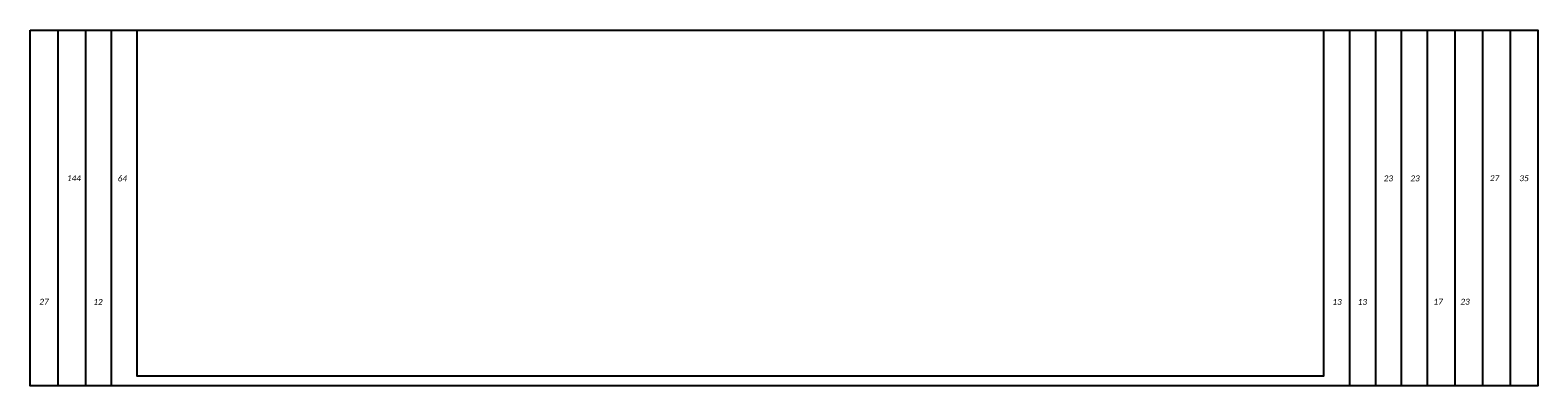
# Model space of a CAD drawing. Header units: feet. Extents: x 2245861 to 2246835, y 596730 to 597616.
# Tile 24 of 30: x 2246496 to 2246649, y 596969 to 597005. Entities that reach past the tile are written whole.
import ezdxf
from ezdxf.enums import TextEntityAlignment as Align

# ---------------------------------------------------------------- set-up
doc = ezdxf.new("R2010")
doc.units = ezdxf.units.FT
doc.header["$MEASUREMENT"] = 0
doc.layers.add('SC_Scratch1', color=7, linetype='Continuous', plot=False)
doc.layers.add('XS_P_Annotation', color=7, linetype='Continuous')
doc.layers.add('XS_P_QTYS', color=9, linetype='Continuous')
doc.styles.add('L100', font='cceo.shx', dxfattribs={"height": 2})
doc.styles.add('L120', font='romans.shx', dxfattribs={"width": 0.8, "oblique": 10, "height": 0.12})
doc.styles.add('P_Slanted_Normal', font='calibrii.ttf', dxfattribs={"height": 0.14})

# ---------------------------------------------------------------- blocks, each defined once
blk = doc.blocks.new('XSDATA')
at = {"layer": 'XS_P_Annotation', "style": 'L120', "width": 0.9}
for tag, p in [('S.A.', (-68.96, 15)), ('V.CUT', (74.79, 15)), ('V.FILL', (77.71, 15)), ('E.W.', (-71.88, 2.5)), ('A.CUT', (68.96, 2.5)), ('A.FILL', (71.88, 2.5))]:
    blk.add_attdef(tag, text='', height=0.6, dxfattribs=at).set_placement(p, align=Align.MIDDLE_CENTER)
at = {"layer": 'XS_P_Annotation', "style": 'L120'}
blk.add_attdef('P.G.', text='', height=0.6, dxfattribs=at).set_placement((0.03, -1.17), align=Align.MIDDLE_CENTER)
at = {"layer": 'XS_P_Annotation', "color": 1, "style": 'L100', "oblique": 7}
blk.add_attdef('E.G.', text='', height=0.5, dxfattribs=at).set_placement((0.03, -3.83), align=Align.MIDDLE_CENTER)
blk = doc.blocks.new('A$C550771D2')
at = {"layer": 'SC_Scratch1', "color": 2}
for points in [[(0, 36), (152.5, 36), (152.5, 0), (0, 0)], [(10.83, 36), (130.83, 36), (130.83, 1), (10.83, 1)]]:
    blk.add_lwpolyline(points, close=True, dxfattribs=at)
for points in [[(2.79, 36), (2.79, 0)], [(5.59, 36), (5.59, 0)], [(8.21, 36), (8.21, 0)], [(133.45, 36), (133.45, 0)], [(136.07, 36), (136.07, 0)], [(138.69, 36), (138.69, 0)], [(141.31, 36), (141.31, 0)], [(144.11, 36), (144.11, 0)], [(146.91, 36), (146.91, 0)], [(149.71, 36), (149.71, 0)]]:
    blk.add_lwpolyline(points, dxfattribs=at)

msp = doc.modelspace()

# ---------------------------------------------------------------- block references
at = {"layer": 'SC_Scratch1', "color": 2}
msp.add_blockref('A$C550771D2', (2246496.24, 596968.67), dxfattribs=at)
at = {"layer": 'XS_P_Annotation'}
ref = msp.add_blockref('XSDATA', (2246572.07, 596974.99), dxfattribs=at)
ref.add_attrib('A.CUT', '17', dxfattribs={"layer": 'XS_P_QTYS', "height": 0.6, "style": 'P_Slanted_Normal'}).set_placement((2246638.65, 596977.49), align=Align.TOP_CENTER)
ref.add_attrib('A.FILL', '23', dxfattribs={"layer": 'XS_P_QTYS', "height": 0.6, "style": 'P_Slanted_Normal'}).set_placement((2246641.38, 596977.49), align=Align.TOP_CENTER)
ref.add_attrib('V.CUT', '27', dxfattribs={"layer": 'XS_P_QTYS', "height": 0.6, "style": 'P_Slanted_Normal'}).set_placement((2246644.36, 596989.99), align=Align.TOP_CENTER)
ref.add_attrib('V.FILL', '35', dxfattribs={"layer": 'XS_P_QTYS', "height": 0.6, "style": 'P_Slanted_Normal'}).set_placement((2246647.34, 596989.99), align=Align.TOP_CENTER)
ref.add_attrib('E.W.', '27', dxfattribs={"layer": 'XS_P_QTYS', "height": 0.6, "style": 'P_Slanted_Normal'}).set_placement((2246497.64, 596977.49), align=Align.TOP_CENTER)
ref.add_attrib('S.A.', '144', dxfattribs={"layer": 'XS_P_QTYS', "height": 0.6, "style": 'P_Slanted_Normal'}).set_placement((2246500.67, 596989.99), align=Align.TOP_CENTER)
ref = msp.add_blockref('XSDATA', (2246572.07, 596974.97), dxfattribs=at)
ref.add_attrib('A.CUT', '13', dxfattribs={"layer": 'XS_P_QTYS', "height": 0.6, "style": 'P_Slanted_Normal'}).set_placement((2246628.43, 596977.47), align=Align.TOP_CENTER)
ref.add_attrib('A.FILL', '13', dxfattribs={"layer": 'XS_P_QTYS', "height": 0.6, "style": 'P_Slanted_Normal'}).set_placement((2246630.99, 596977.47), align=Align.TOP_CENTER)
ref.add_attrib('V.CUT', '23', dxfattribs={"layer": 'XS_P_QTYS', "height": 0.6, "style": 'P_Slanted_Normal'}).set_placement((2246633.62, 596989.97), align=Align.TOP_CENTER)
ref.add_attrib('V.FILL', '23', dxfattribs={"layer": 'XS_P_QTYS', "height": 0.6, "style": 'P_Slanted_Normal'}).set_placement((2246636.32, 596989.97), align=Align.TOP_CENTER)
ref.add_attrib('E.W.', '12', dxfattribs={"layer": 'XS_P_QTYS', "height": 0.6, "style": 'P_Slanted_Normal'}).set_placement((2246503.1, 596977.47), align=Align.TOP_CENTER)
ref.add_attrib('S.A.', '64', dxfattribs={"layer": 'XS_P_QTYS', "height": 0.6, "style": 'P_Slanted_Normal'}).set_placement((2246505.57, 596989.97), align=Align.TOP_CENTER)

doc.saveas('drawing.dxf')
